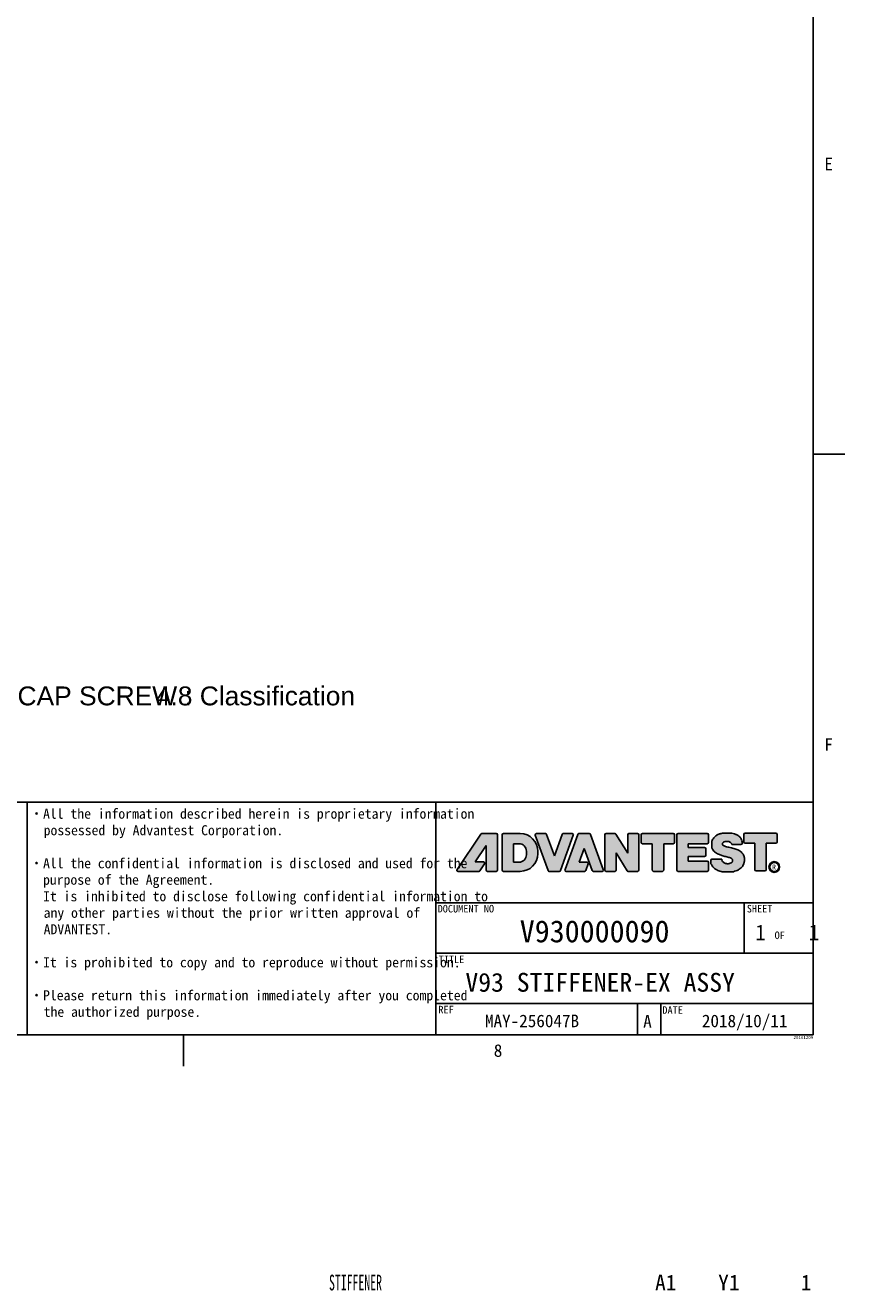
# Model space of a CAD drawing. Extents: x 0 to 826, y -21 to 621.
# Tile 10 of 18: x 696 to 826, y -21 to 181. Entities that reach past the tile are written whole.
import ezdxf
from ezdxf.enums import TextEntityAlignment as Align

# ---------------------------------------------------------------- set-up
doc = ezdxf.new("R2010")
doc.units = 0
for name, color, linetype in [('100', 7, 'CONTINUOUS'), ('DEFAULT', 7, 'CONTINUOUS'), ('LAYER0$C$L0', 7, 'CONTINUOUS'), ('LAYER1$C$L1', 7, 'CONTINUOUS'), ('ﾃﾞﾌｫﾙﾄ', 7, 'CONTINUOUS')]:
    doc.layers.add(name, color=color, linetype=linetype)
doc.styles.add('SEACAD_ARIAL', font='arial.ttf')
doc.styles.add('SEACAD_ARIAL_TTF', font='txt')

msp = doc.modelspace()

# ---------------------------------------------------------------- hatches: boundary and pattern name
at = {"layer": 'DEFAULT', "linetype": 'CONTINUOUS'}
h = msp.add_hatch(color=7, dxfattribs=at)
edge = h.paths.add_edge_path()
edge.add_arc((769.2, 46.2), 0.2, 180, 270)
edge.add_line((769.2, 46), (770.6, 46))
edge.add_arc((770.6, 46.2), 0.2, 270, 360)
edge.add_line((770.8, 46.2), (770.8, 51.8))
edge.add_arc((770.6, 51.8), 0.2, 0, 90)
edge.add_line((770.6, 52), (768.3, 52))
edge.add_arc((768.3, 51.8), 0.2, 90, 146)
edge.add_line((768.13, 51.91), (764.36, 46.31))
edge.add_arc((764.52, 46.2), 0.2, 146, 270)
edge.add_line((764.52, 46), (767.81, 46))
edge.add_arc((767.81, 46.2), 0.2, 270, 326)
edge.add_line((767.97, 46.09), (768.71, 47.19))
edge.add_arc((768.55, 47.3), 0.2, 326, 450)
edge.add_line((768.55, 47.5), (767.24, 47.5))
edge.add_line((767.24, 47.5), (769, 50.1))
edge.add_line((769, 50.1), (769, 46.2))
h = msp.add_hatch(color=7, dxfattribs=at)
edge = h.paths.add_edge_path()
edge.add_line((774.4, 52), (771.75, 52))
edge.add_arc((771.75, 51.8), 0.2, 90, 180)
edge.add_line((771.55, 51.8), (771.55, 46.2))
edge.add_arc((771.75, 46.2), 0.2, 180, 270)
edge.add_line((771.75, 46), (774.4, 46))
edge.add_arc((774.4, 48.8), 2.8, 270, 360)
edge.add_line((777.2, 48.8), (777.2, 49.2))
edge.add_arc((774.4, 49.2), 2.8, 0, 90)
edge = h.paths.add_edge_path()
edge.add_line((773.35, 47.45), (774.19, 47.45))
edge.add_arc((774.19, 48.65), 1.2, 270, 360)
edge.add_line((775.39, 48.65), (775.39, 49.2))
edge.add_arc((774.19, 49.2), 1.2, 0, 90)
edge.add_line((774.19, 50.4), (773.35, 50.4))
edge.add_line((773.35, 50.4), (773.35, 47.45))
h = msp.add_hatch(color=7, dxfattribs=at)
edge = h.paths.add_edge_path()
edge.add_line((776.79, 51.73), (778.83, 46.13))
edge.add_arc((779.01, 46.2), 0.2, 200, 270)
edge.add_line((779.01, 46), (780.62, 46))
edge.add_arc((780.62, 46.2), 0.2, 270, 340)
edge.add_line((780.81, 46.13), (782.85, 51.73))
edge.add_arc((782.66, 51.8), 0.2, 340, 450)
edge.add_line((782.66, 52), (781.25, 52))
edge.add_arc((781.25, 51.8), 0.2, 90, 160)
edge.add_line((781.06, 51.87), (779.83, 48.47))
edge.add_line((779.83, 48.47), (778.59, 51.87))
edge.add_arc((778.4, 51.8), 0.2, 20, 90)
edge.add_line((778.4, 52), (776.98, 52))
edge.add_arc((776.98, 51.8), 0.2, 90, 200)
h = msp.add_hatch(color=7, dxfattribs=at)
edge = h.paths.add_edge_path()
edge.add_line((787.62, 46.27), (785.58, 51.87))
edge.add_arc((785.39, 51.8), 0.2, 20, 90)
edge.add_line((785.39, 52), (783.75, 52))
edge.add_arc((783.75, 51.8), 0.2, 90, 160)
edge.add_line((783.57, 51.87), (781.53, 46.27))
edge.add_arc((781.72, 46.2), 0.2, 160, 270)
edge.add_line((781.72, 46), (784.63, 46))
edge.add_arc((784.63, 46.2), 0.2, 270, 340)
edge.add_line((784.82, 46.13), (785.2, 47.18))
edge.add_arc((785.01, 47.25), 0.2, 340, 450)
edge.add_line((785.01, 47.45), (783.77, 47.45))
edge.add_line((783.77, 47.45), (784.57, 49.65))
edge.add_line((784.57, 49.65), (785.85, 46.13))
edge.add_arc((786.04, 46.2), 0.2, 200, 270)
edge.add_line((786.04, 46), (787.43, 46))
edge.add_arc((787.43, 46.2), 0.2, 270, 380)
h = msp.add_hatch(color=7, dxfattribs=at)
edge = h.paths.add_edge_path()
edge.add_line((787.85, 51.8), (787.85, 46.2))
edge.add_arc((788.05, 46.2), 0.2, 180, 270)
edge.add_line((788.05, 46), (789.45, 46))
edge.add_arc((789.45, 46.2), 0.2, 270, 360)
edge.add_line((789.65, 46.2), (789.65, 48.92))
edge.add_line((789.65, 48.92), (791.41, 46.09))
edge.add_arc((791.58, 46.2), 0.2, 212, 270)
edge.add_line((791.58, 46), (793.07, 46))
edge.add_arc((793.07, 46.2), 0.2, 270, 360)
edge.add_line((793.27, 46.2), (793.27, 51.8))
edge.add_arc((793.07, 51.8), 0.2, 0, 90)
edge.add_line((793.07, 52), (791.7, 52))
edge.add_arc((791.7, 51.8), 0.2, 90, 180)
edge.add_line((791.5, 51.8), (791.5, 48.87))
edge.add_line((791.5, 48.87), (789.6, 51.91))
edge.add_arc((789.44, 51.8), 0.2, 32, 90)
edge.add_line((789.44, 52), (788.05, 52))
edge.add_arc((788.05, 51.8), 0.2, 90, 180)
h = msp.add_hatch(color=7, dxfattribs=at)
edge = h.paths.add_edge_path()
edge.add_line((793.85, 50.4), (795.41, 50.4))
edge.add_line((795.41, 50.4), (795.41, 46.2))
edge.add_arc((795.61, 46.2), 0.2, 180, 270)
edge.add_line((795.61, 46), (797.02, 46))
edge.add_arc((797.02, 46.2), 0.2, 270, 360)
edge.add_line((797.22, 46.2), (797.22, 50.4))
edge.add_line((797.22, 50.4), (798.75, 50.4))
edge.add_arc((798.75, 50.6), 0.2, 270, 360)
edge.add_line((798.95, 50.6), (798.95, 51.8))
edge.add_arc((798.75, 51.8), 0.2, 0, 90)
edge.add_line((798.75, 52), (793.85, 52))
edge.add_arc((793.85, 51.8), 0.2, 90, 180)
edge.add_line((793.65, 51.8), (793.65, 50.6))
edge.add_arc((793.85, 50.6), 0.2, 180, 270)
h = msp.add_hatch(color=7, dxfattribs=at)
edge = h.paths.add_edge_path()
edge.add_line((801.12, 49.8), (801.12, 50.4))
edge.add_line((801.12, 50.4), (804.15, 50.4))
edge.add_arc((804.15, 50.6), 0.2, 270, 360)
edge.add_line((804.35, 50.6), (804.35, 51.8))
edge.add_arc((804.15, 51.8), 0.2, 0, 90)
edge.add_line((804.15, 52), (799.5, 52))
edge.add_arc((799.5, 51.8), 0.2, 90, 180)
edge.add_line((799.3, 51.8), (799.3, 46.2))
edge.add_arc((799.5, 46.2), 0.2, 180, 270)
edge.add_line((799.5, 46), (804.15, 46))
edge.add_arc((804.15, 46.2), 0.2, 270, 360)
edge.add_line((804.35, 46.2), (804.35, 47.4))
edge.add_arc((804.15, 47.4), 0.2, 0, 90)
edge.add_line((804.15, 47.6), (801.12, 47.6))
edge.add_line((801.12, 47.6), (801.12, 48.35))
edge.add_line((801.12, 48.35), (803.7, 48.35))
edge.add_arc((803.7, 48.55), 0.2, 270, 360)
edge.add_line((803.9, 48.55), (803.9, 49.6))
edge.add_arc((803.7, 49.6), 0.2, 0, 90)
edge.add_line((803.7, 49.8), (801.12, 49.8))
h = msp.add_hatch(color=7, dxfattribs=at)
edge = h.paths.add_edge_path()
edge.add_spline(control_points=[(806.61, 50.52), (806.63, 50.54), (806.7, 50.61), (806.88, 50.72), (807.06, 50.75), (807.17, 50.75)], knot_values=[0, 0, 0, 0, 0.107639, 0.485897, 1, 1, 1, 1], degree=3, periodic=0)
edge.add_line((807.17, 50.75), (807.37, 50.75))
edge.add_spline(control_points=[(807.37, 50.75), (807.44, 50.75), (807.57, 50.73), (807.76, 50.67), (807.9, 50.56), (808, 50.45), (808.06, 50.34), (808.08, 50.27), (808.09, 50.25)], knot_values=[0, 0, 0, 0, 0.209416, 0.428396, 0.627015, 0.762571, 0.919468, 1, 1, 1, 1], degree=3, periodic=0)
edge.add_line((808.09, 50.25), (809.51, 50.25))
edge.add_arc((809.51, 50.45), 0.2, 270, 360)
edge.add_line((809.71, 50.45), (809.71, 50.55))
edge.add_arc((808.71, 50.55), 1, 0, 18.8092)
edge.add_spline(control_points=[(809.66, 50.88), (809.64, 50.93), (809.59, 51.06), (809.5, 51.28), (809.3, 51.5), (809.03, 51.72), (808.67, 51.89), (808.27, 52.04), (808, 52.06), (807.87, 52.06)], knot_values=[0, 0, 0, 0, 0.072024, 0.184292, 0.311131, 0.44937, 0.642641, 0.832847, 1, 1, 1, 1], degree=3, periodic=0)
edge.add_line((807.87, 52.06), (806.69, 52.06))
edge.add_arc((806.69, 51.06), 1, 90, 98.1849)
edge.add_spline(control_points=[(806.55, 52.05), (806.47, 52.04), (806.32, 52.01), (806.08, 51.95), (805.86, 51.85), (805.62, 51.74), (805.39, 51.56), (805.16, 51.34), (804.95, 51), (804.87, 50.73), (804.85, 50.56)], knot_values=[0, 0, 0, 0, 0.096246, 0.190873, 0.303717, 0.391279, 0.515917, 0.657185, 0.796028, 1, 1, 1, 1], degree=3, periodic=0)
edge.add_line((804.85, 50.56), (804.85, 50.01))
edge.add_spline(control_points=[(804.85, 50.01), (804.85, 49.92), (804.88, 49.75), (804.99, 49.47), (805.17, 49.2), (805.45, 48.97), (805.75, 48.8), (806.05, 48.66), (806.35, 48.56), (806.64, 48.47), (806.95, 48.38), (807.26, 48.3), (807.56, 48.22), (807.82, 48.14), (808.04, 48.03), (808.18, 47.86), (808.2, 47.67), (808.14, 47.52), (808.04, 47.41), (807.92, 47.33), (807.77, 47.27), (807.61, 47.22), (807.41, 47.21), (807.19, 47.21), (806.98, 47.28), (806.79, 47.38), (806.65, 47.5), (806.54, 47.64), (806.49, 47.78), (806.46, 47.88), (806.45, 47.93), (806.44, 47.95)], knot_values=[0, 0, 0, 0, 0.040615, 0.07627, 0.133901, 0.182955, 0.237523, 0.288605, 0.330561, 0.376933, 0.425524, 0.475195, 0.519366, 0.564654, 0.598604, 0.629144, 0.657231, 0.681177, 0.700072, 0.722251, 0.744668, 0.771884, 0.795985, 0.832704, 0.871101, 0.896162, 0.925939, 0.953904, 0.97604, 0.99262, 1, 1, 1, 1], degree=3, periodic=0)
edge.add_line((806.44, 47.95), (804.9, 47.95))
edge.add_arc((804.9, 47.75), 0.2, 90, 180)
edge.add_line((804.7, 47.75), (804.7, 47.37))
edge.add_spline(control_points=[(804.7, 47.37), (804.72, 47.26), (804.8, 47.03), (805.02, 46.72), (805.31, 46.44), (805.64, 46.22), (805.99, 46.07), (806.35, 45.97), (806.62, 45.92), (806.78, 45.91), (806.81, 45.91)], knot_values=[0, 0, 0, 0, 0.116446, 0.266388, 0.413394, 0.555755, 0.694067, 0.831219, 0.964068, 1, 1, 1, 1], degree=3, periodic=0)
edge.add_line((806.81, 45.91), (807.94, 45.91))
edge.add_spline(control_points=[(807.94, 45.91), (808.09, 45.91), (808.31, 45.94), (808.72, 46.07), (809.07, 46.22), (809.37, 46.42), (809.66, 46.65), (809.81, 46.89), (809.95, 47.14), (810.01, 47.37), (810.05, 47.52), (810.05, 47.62)], knot_values=[0, 0, 0, 0, 0.121218, 0.271918, 0.428603, 0.538428, 0.645563, 0.743664, 0.855694, 0.932379, 1, 1, 1, 1], degree=3, periodic=0)
edge.add_line((810.05, 47.62), (810.05, 48.13))
edge.add_arc((809.64, 48.13), 0.406, 0, 6.3846)
edge.add_spline(control_points=[(810.05, 48.17), (810.04, 48.23), (810.02, 48.32), (809.97, 48.53), (809.83, 48.74), (809.65, 48.99), (809.35, 49.22), (809.06, 49.39), (808.69, 49.55), (808.37, 49.65), (807.97, 49.73), (807.58, 49.82), (807.26, 49.89), (806.95, 49.99), (806.72, 50.08), (806.6, 50.2), (806.57, 50.28), (806.56, 50.3)], knot_values=[0, 0, 0, 0, 0.024485, 0.070691, 0.137388, 0.208363, 0.290684, 0.389173, 0.470036, 0.549969, 0.636439, 0.738708, 0.826866, 0.895585, 0.940571, 0.986019, 1, 1, 1, 1], degree=3, periodic=0)
edge.add_line((806.56, 50.3), (806.56, 50.39))
edge.add_arc((806.76, 50.39), 0.2, 137.5195, 180, ccw=False)
h = msp.add_hatch(color=7, dxfattribs=at)
edge = h.paths.add_edge_path()
edge.add_line((811.71, 50.46), (811.71, 46.26))
edge.add_arc((811.91, 46.26), 0.2, 180, 270)
edge.add_line((811.91, 46.06), (813.32, 46.06))
edge.add_arc((813.32, 46.26), 0.2, 270, 360)
edge.add_line((813.52, 46.26), (813.52, 50.46))
edge.add_line((813.52, 50.46), (815.05, 50.46))
edge.add_arc((815.05, 50.66), 0.2, 270, 360)
edge.add_line((815.25, 50.66), (815.25, 51.86))
edge.add_arc((815.05, 51.86), 0.2, 0, 90)
edge.add_line((815.05, 52.06), (810.15, 52.06))
edge.add_arc((810.15, 51.86), 0.2, 90, 180)
edge.add_line((809.95, 51.86), (809.95, 50.66))
edge.add_arc((810.15, 50.66), 0.2, 180, 270)
edge.add_line((810.15, 50.46), (811.71, 50.46))

# ---------------------------------------------------------------- linework, layer by layer
at = {"layer": '100', "color": 7, "linetype": 'CONTINUOUS'}
for p, q in [((764.36, 46.31), (768.13, 51.91)), ((768.3, 52), (770.6, 52)), ((770.8, 51.8), (770.8, 46.2)), ((771.55, 51.8), (771.55, 46.2)), ((771.75, 52), (774.4, 52)), ((773.35, 50.4), (774.19, 50.4)), ((773.35, 50.4), (773.35, 47.45)), ((776.79, 51.73), (778.83, 46.13)), ((776.98, 52), (778.4, 52)), ((778.59, 51.87), (779.83, 48.47)), ((781.06, 51.87), (779.83, 48.47)), ((782.85, 51.73), (780.81, 46.13)), ((781.25, 52), (782.66, 52)), ((783.57, 51.87), (781.53, 46.27)), ((783.75, 52), (785.39, 52)), ((785.58, 51.87), (787.62, 46.27)), ((787.85, 51.8), (787.85, 46.2)), ((788.05, 52), (789.44, 52)), ((789.6, 51.91), (791.5, 48.87)), ((791.5, 51.8), (791.5, 48.87)), ((791.7, 52), (793.07, 52)), ((793.27, 51.8), (793.27, 46.2)), ((793.65, 51.8), (793.65, 50.6)), ((793.85, 52), (798.75, 52)), ((793.85, 50.4), (795.41, 50.4)), ((795.41, 50.4), (795.41, 46.2)), ((797.22, 50.4), (797.22, 46.2)), ((797.22, 50.4), (798.75, 50.4)), ((798.95, 51.8), (798.95, 50.6)), ((799.3, 51.8), (799.3, 46.2)), ((799.5, 52), (804.15, 52)), ((801.12, 50.4), (801.12, 49.8)), ((801.12, 50.4), (804.15, 50.4)), ((804.35, 51.8), (804.35, 50.6)), ((804.85, 50.56), (804.85, 50.01)), ((806.56, 50.39), (806.56, 50.3)), ((806.69, 52.06), (807.87, 52.06)), ((807.17, 50.75), (807.37, 50.75)), ((809.71, 50.55), (809.71, 50.45)), ((809.95, 51.86), (809.95, 50.66)), ((810.15, 52.06), (815.05, 52.06)), ((810.15, 50.46), (811.71, 50.46)), ((811.71, 50.46), (811.71, 46.26)), ((813.52, 50.46), (813.52, 46.26)), ((813.52, 50.46), (815.05, 50.46)), ((815.25, 51.86), (815.25, 50.66)), ((767.24, 47.5), (769, 50.1)), ((769, 50.1), (769, 46.2)), ((775.39, 49.2), (775.39, 48.65)), ((777.2, 49.2), (777.2, 48.8)), ((784.57, 49.65), (783.77, 47.45)), ((784.57, 49.65), (785.85, 46.13)), ((789.65, 48.92), (789.65, 46.2)), ((789.65, 48.92), (791.41, 46.09)), ((801.12, 49.8), (803.7, 49.8)), ((801.12, 48.35), (801.12, 47.6)), ((801.12, 48.35), (803.7, 48.35)), ((803.9, 49.6), (803.9, 48.55)), ((808.09, 50.25), (809.51, 50.25)), ((767.24, 47.5), (768.55, 47.5)), ((767.97, 46.09), (768.71, 47.19)), ((773.35, 47.45), (774.19, 47.45)), ((783.77, 47.45), (785.01, 47.45)), ((785.2, 47.18), (784.82, 46.13)), ((801.12, 47.6), (804.15, 47.6)), ((804.35, 47.4), (804.35, 46.2)), ((804.7, 47.75), (804.7, 47.37)), ((804.9, 47.95), (806.44, 47.95)), ((810.05, 48.13), (810.05, 47.62)), ((764.52, 46), (767.81, 46)), ((769.2, 46), (770.6, 46)), ((771.75, 46), (774.4, 46)), ((779.01, 46), (780.62, 46)), ((781.72, 46), (784.63, 46)), ((786.04, 46), (787.43, 46)), ((788.05, 46), (789.45, 46)), ((791.58, 46), (793.07, 46)), ((795.61, 46), (797.02, 46)), ((799.5, 46), (804.15, 46)), ((806.81, 45.91), (807.94, 45.91)), ((811.91, 46.06), (813.32, 46.06))]:
    msp.add_line(p, q, dxfattribs=at)
for radius in [0.85, 0.7]:
    msp.add_circle((814.81, 46.69), radius, dxfattribs=at)
for centre, radius, start, end in [((768.3, 51.8), 0.2, 90, 146), ((770.6, 51.8), 0.2, 0, 90), ((771.75, 51.8), 0.2, 90, 180), ((774.19, 49.2), 1.2, 0, 90), ((774.4, 49.2), 2.8, 0, 90), ((776.98, 51.8), 0.2, 90, 200), ((778.4, 51.8), 0.2, 20, 90), ((781.25, 51.8), 0.2, 90, 160), ((782.66, 51.8), 0.2, 340, 90), ((783.75, 51.8), 0.2, 90, 160), ((785.39, 51.8), 0.2, 20, 90), ((788.05, 51.8), 0.2, 90, 180), ((789.44, 51.8), 0.2, 32, 90), ((791.7, 51.8), 0.2, 90, 180), ((793.07, 51.8), 0.2, 0, 90), ((793.85, 51.8), 0.2, 90, 180), ((793.85, 50.6), 0.2, 180, 270), ((798.75, 51.8), 0.2, 0, 90), ((798.75, 50.6), 0.2, 270, 0), ((799.5, 51.8), 0.2, 90, 180), ((804.15, 51.8), 0.2, 0, 90), ((804.15, 50.6), 0.2, 270, 0), ((806.69, 51.06), 1, 90, 98.1849), ((806.76, 50.39), 0.2, 137.5195, 180), ((809.51, 50.45), 0.2, 270, 0), ((808.71, 50.55), 1, 0, 18.8092), ((810.15, 51.86), 0.2, 90, 180), ((810.15, 50.66), 0.2, 180, 270), ((815.05, 51.86), 0.2, 0, 90), ((815.05, 50.66), 0.2, 270, 0), ((774.19, 48.65), 1.2, 270, 0), ((774.4, 48.8), 2.8, 270, 0), ((803.7, 49.6), 0.2, 0, 90), ((803.7, 48.55), 0.2, 270, 0), ((764.52, 46.2), 0.2, 146, 270), ((768.55, 47.3), 0.2, 326, 90), ((785.01, 47.25), 0.2, 340, 90), ((804.15, 47.4), 0.2, 0, 90), ((804.9, 47.75), 0.2, 90, 180), ((809.64, 48.13), 0.406, 0, 6.3846), ((767.81, 46.2), 0.2, 270, 326), ((769.2, 46.2), 0.2, 180, 270), ((770.6, 46.2), 0.2, 270, 0), ((771.75, 46.2), 0.2, 180, 270), ((779.01, 46.2), 0.2, 200, 270), ((780.62, 46.2), 0.2, 270, 340), ((781.72, 46.2), 0.2, 160, 270), ((784.63, 46.2), 0.2, 270, 340), ((786.04, 46.2), 0.2, 200, 270), ((787.43, 46.2), 0.2, 270, 20), ((788.05, 46.2), 0.2, 180, 270), ((789.45, 46.2), 0.2, 270, 0), ((791.58, 46.2), 0.2, 212, 270), ((793.07, 46.2), 0.2, 270, 0), ((795.61, 46.2), 0.2, 180, 270), ((797.02, 46.2), 0.2, 270, 0), ((799.5, 46.2), 0.2, 180, 270), ((804.15, 46.2), 0.2, 270, 0), ((811.91, 46.26), 0.2, 180, 270), ((813.32, 46.26), 0.2, 270, 0)]:
    msp.add_arc(centre, radius, start, end, dxfattribs=at)
for points, knots in [([(804.85, 50.56), (804.87, 50.73), (804.95, 51), (805.16, 51.34), (805.39, 51.56), (805.62, 51.74), (805.86, 51.85), (806.08, 51.95), (806.32, 52.01), (806.47, 52.04), (806.55, 52.05)], [0, 0, 0, 0, 0.203972, 0.342815, 0.484083, 0.608721, 0.696283, 0.809127, 0.903754, 1, 1, 1, 1]), ([(806.61, 50.52), (806.63, 50.54), (806.7, 50.61), (806.88, 50.72), (807.06, 50.75), (807.17, 50.75)], [0, 0, 0, 0, 0.107639, 0.485897, 1, 1, 1, 1]), ([(807.37, 50.75), (807.44, 50.75), (807.57, 50.73), (807.76, 50.67), (807.9, 50.56), (808, 50.45), (808.06, 50.34), (808.08, 50.27), (808.09, 50.25)], [0, 0, 0, 0, 0.209416, 0.428396, 0.627015, 0.762571, 0.919468, 1, 1, 1, 1]), ([(807.87, 52.06), (808, 52.06), (808.27, 52.04), (808.67, 51.89), (809.03, 51.72), (809.3, 51.5), (809.5, 51.28), (809.59, 51.06), (809.64, 50.93), (809.66, 50.88)], [0, 0, 0, 0, 0.167153, 0.357359, 0.55063, 0.688869, 0.815708, 0.927976, 1, 1, 1, 1]), ([(804.85, 50.01), (804.85, 49.92), (804.88, 49.75), (804.99, 49.47), (805.17, 49.2), (805.45, 48.97), (805.75, 48.8), (806.05, 48.66), (806.35, 48.56), (806.64, 48.47), (806.95, 48.38), (807.26, 48.3), (807.56, 48.22), (807.82, 48.14), (808.04, 48.03), (808.18, 47.86), (808.2, 47.67), (808.14, 47.52), (808.04, 47.41), (807.92, 47.33), (807.77, 47.27), (807.61, 47.22), (807.41, 47.21), (807.19, 47.21), (806.98, 47.28), (806.79, 47.38), (806.65, 47.5), (806.54, 47.64), (806.49, 47.78), (806.46, 47.88), (806.45, 47.93), (806.44, 47.95)], [0, 0, 0, 0, 0.040615, 0.07627, 0.133901, 0.182955, 0.237523, 0.288605, 0.330561, 0.376933, 0.425524, 0.475195, 0.519366, 0.564654, 0.598604, 0.629144, 0.657231, 0.681177, 0.700072, 0.722251, 0.744668, 0.771884, 0.795985, 0.832704, 0.871101, 0.896162, 0.925939, 0.953904, 0.97604, 0.99262, 1, 1, 1, 1]), ([(806.56, 50.3), (806.57, 50.28), (806.6, 50.2), (806.72, 50.08), (806.95, 49.99), (807.26, 49.89), (807.58, 49.82), (807.97, 49.73), (808.37, 49.65), (808.69, 49.55), (809.06, 49.39), (809.35, 49.22), (809.65, 48.99), (809.83, 48.74), (809.97, 48.53), (810.02, 48.32), (810.04, 48.23), (810.05, 48.17)], [0, 0, 0, 0, 0.013981, 0.059429, 0.104415, 0.173134, 0.261292, 0.363561, 0.450031, 0.529964, 0.610827, 0.709316, 0.791637, 0.862612, 0.929309, 0.975515, 1, 1, 1, 1]), ([(804.7, 47.37), (804.72, 47.26), (804.8, 47.03), (805.02, 46.72), (805.31, 46.44), (805.64, 46.22), (805.99, 46.07), (806.35, 45.97), (806.62, 45.92), (806.78, 45.91), (806.81, 45.91)], [0, 0, 0, 0, 0.116446, 0.266388, 0.413394, 0.555755, 0.694067, 0.831219, 0.964068, 1, 1, 1, 1]), ([(807.94, 45.91), (808.09, 45.91), (808.31, 45.94), (808.72, 46.07), (809.07, 46.22), (809.37, 46.42), (809.66, 46.65), (809.81, 46.89), (809.95, 47.14), (810.01, 47.37), (810.05, 47.52), (810.05, 47.62)], [0, 0, 0, 0, 0.121218, 0.271918, 0.428603, 0.538428, 0.645563, 0.743664, 0.855694, 0.932379, 1, 1, 1, 1])]:
    msp.add_open_spline(points, degree=3, knots=knots, dxfattribs=at)
at = {"layer": 'LAYER0$C$L0', "color": 7, "linetype": 'CONTINUOUS'}
for p, q in [((821, 20), (821, 574)), ((821, 112.33), (826, 112.33)), ((20, 20), (821, 20)), ((720.88, 15), (720.88, 20))]:
    msp.add_line(p, q, dxfattribs=at)
at = {"layer": 'LAYER1$C$L1', "color": 7, "linetype": 'CONTINUOUS'}
for p, q in [((582, 57), (821, 57)), ((696, 57), (696, 20)), ((761, 57), (761, 20)), ((761, 57), (761, 20)), ((821, 41), (761, 41)), ((761, 33), (821, 33)), ((761, 25), (821, 25)), ((796.74, 20), (796.74, 25))]:
    msp.add_line(p, q, dxfattribs=at)
at = {"layer": 'ﾃﾞﾌｫﾙﾄ', "color": 7, "linetype": 'CONTINUOUS'}
for p, q in [((810.04, 41), (810.04, 33)), ((793.04, 20), (793.04, 25))]:
    msp.add_line(p, q, dxfattribs=at)

# ---------------------------------------------------------------- texts
at = {"layer": 'DEFAULT', "color": 7, "linetype": 'CONTINUOUS'}
for s, height, style, p in [('\u3000CROSS-RECESSED HEAD SCREW/ EXTRA LOW HEAD CAP SCREW : ', 3, 'SEACAD_ARIAL', (580.48, 75.4)), ('4.8 Classification', 3, 'SEACAD_ARIAL', (716.46, 75.4)), ('V930000090', 3.5, 'SEACAD_ARIAL_TTF', (774.33, 38.21)), ('1    1', 2.5, 'SEACAD_ARIAL_TTF', (811.76, 37.52)), ('V93 STIFFENER-EX ASSY', 3, 'SEACAD_ARIAL_TTF', (765.69, 29.85)), ('MAY-256047B', 2, 'SEACAD_ARIAL_TTF', (768.8, 23.21)), ('A', 2, 'SEACAD_ARIAL_TTF', (793.96, 23.14)), ('2018/10/11', 2, 'SEACAD_ARIAL_TTF', (803.29, 23.21)), ('20161209', 0.5, 'SEACAD_ARIAL_TTF', (817.87, 19.83)), ('A1', 2.5, 'SEACAD_ARIAL_TTF', (795.85, -18.15)), ('Y1', 2.5, 'SEACAD_ARIAL_TTF', (805.88, -18.15)), ('1', 2.5, 'SEACAD_ARIAL_TTF', (819.02, -18.15))]:
    msp.add_text(s, height=height, dxfattribs=dict(at, style=style)).set_placement(p, align=Align.TOP_LEFT)
at = {"layer": 'DEFAULT', "color": 7, "linetype": 'CONTINUOUS', "style": 'SEACAD_ARIAL_TTF', "width": 0.55}
msp.add_text('STIFFENER', height=2.5, dxfattribs=at).set_placement((744, -18.15), align=Align.TOP_LEFT)
at = {"layer": 'LAYER1$C$L1', "color": 7, "linetype": 'CONTINUOUS', "style": 'SEACAD_ARIAL_TTF'}
for s, height, p in [('E', 2, (822.77, 159.5)), ('F', 2, (822.77, 67.17)), ('・All the information described herein is proprietary information', 1.6, (696.45, 55.97)), ('  possessed by Advantest Corporation.', 1.6, (696.45, 53.34)), ('・All the confidential information is disclosed and used for the', 1.6, (696.45, 48.09)), ('R', 0.8, (814.45, 47.08)), ('\u3000purpose of the Agreement.', 1.6, (696.45, 45.47)), ('\u3000It is inhibited to disclose following confidential information to', 1.6, (696.45, 42.84)), ('  any other parties without the prior written approval of', 1.6, (696.45, 40.21)), ('  ADVANTEST.', 1.6, (696.45, 37.59)), ('・It is prohibited to copy and to reproduce without permission.', 1.6, (696.45, 32.33)), ('・Please return this information immediately after you completed', 1.6, (696.45, 27.08)), ('  the authorized purpose.', 1.6, (696.45, 24.46)), ('8', 2, (770.2, 18.5))]:
    msp.add_text(s, height=height, dxfattribs=at).set_placement(p, align=Align.TOP_LEFT)
at = {"layer": 'ﾃﾞﾌｫﾙﾄ', "color": 7, "linetype": 'CONTINUOUS', "style": 'SEACAD_ARIAL_TTF'}
for s, p in [('DOCUMENT NO', (761.27, 40.66)), ('SHEET', (810.43, 40.66)), (' OF', (814.04, 36.43)), ('TITLE', (761.44, 32.6)), ('REF', (761.39, 24.61)), ('DATE', (797.01, 24.54))]:
    msp.add_text(s, height=1.2, dxfattribs=at).set_placement(p, align=Align.TOP_LEFT)

doc.saveas('drawing.dxf')
